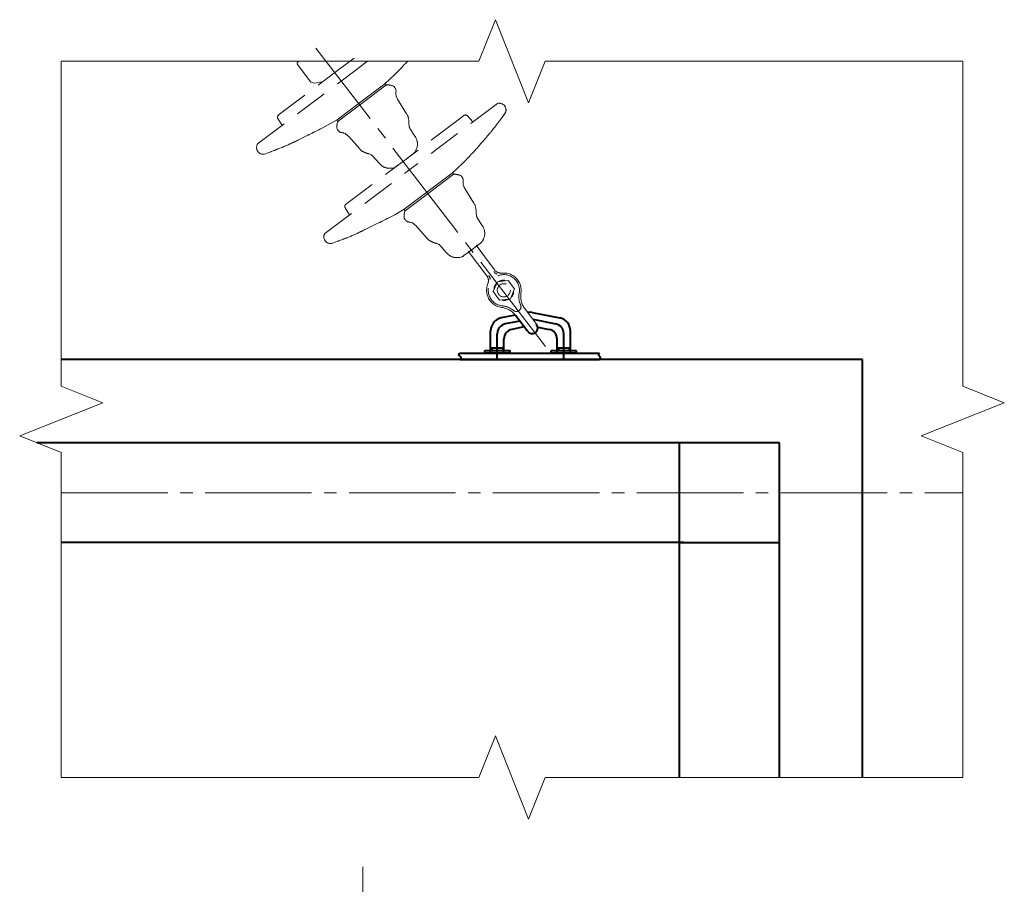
# Model space of a CAD drawing. Header units: millimetres. Extents: x 0 to 594, y 0 to 420.
# Tile 49 of 50: x 268 to 387, y 262 to 366. Entities that reach past the tile are written whole.
import ezdxf

# ---------------------------------------------------------------- set-up
doc = ezdxf.new("R2010")
doc.units = ezdxf.units.MM
for name, pattern in [('K5LT_AXLED', [17.302989, 12.802989, -1.5, 1.5, -1.5]), ('K5LT_BASIC', [0]), ('K5LT_DASHED', [6, 4, -2]), ('K5LT_THIN_INCLUDED_TO_HATCHING', [0])]:
    doc.linetypes.add(name, pattern=pattern)

# ---------------------------------------------------------------- blocks, each defined once
blk = doc.blocks.new('U335')
at = {"color": 7, "linetype": 'K5LT_THIN_INCLUDED_TO_HATCHING', "lineweight": 18}
for p, q in [((273.46, 360.58), (273.46, 321.52)), ((273.46, 321.52), (278.46, 319.52)), ((278.46, 319.52), (268.46, 315.52)), ((268.46, 315.52), (273.46, 313.52)), ((273.46, 313.52), (273.46, 274.46))]:
    blk.add_line(p, q, dxfattribs=at)
blk = doc.blocks.new('U336')
at = {"color": 7, "linetype": 'K5LT_THIN_INCLUDED_TO_HATCHING', "lineweight": 18}
for p, q in [((323.66, 274.46), (325.66, 279.46)), ((325.66, 279.46), (329.66, 269.46)), ((273.46, 274.46), (323.66, 274.46)), ((329.66, 269.46), (331.66, 274.46)), ((331.66, 274.46), (381.85, 274.46))]:
    blk.add_line(p, q, dxfattribs=at)
blk = doc.blocks.new('U337')
at = {"color": 7, "linetype": 'K5LT_THIN_INCLUDED_TO_HATCHING', "lineweight": 18}
for p, q in [((323.66, 360.58), (325.66, 365.58)), ((325.66, 365.58), (329.66, 355.58)), ((273.46, 360.58), (323.66, 360.58)), ((329.66, 355.58), (331.66, 360.58)), ((331.66, 360.58), (381.85, 360.58))]:
    blk.add_line(p, q, dxfattribs=at)
blk = doc.blocks.new('U338')
at = {"color": 7, "linetype": 'K5LT_THIN_INCLUDED_TO_HATCHING', "lineweight": 18}
for p, q in [((381.85, 360.58), (381.85, 321.52)), ((381.85, 321.52), (386.85, 319.52)), ((386.85, 319.52), (376.85, 315.52)), ((376.85, 315.52), (381.85, 313.52)), ((381.85, 313.52), (381.85, 274.46))]:
    blk.add_line(p, q, dxfattribs=at)
blk = doc.blocks.new('U340')
at = {"color": 7, "linetype": 'K5LT_DASHED', "lineweight": 18}
for p, q in [((308.69, 360.97), (306.68, 359.45)), ((310.29, 360.58), (307.44, 358.44)), ((314.39, 359.84), (314.58, 360.04)), ((314.58, 360.04), (314.7, 360.17)), ((314.7, 360.17), (314.81, 360.28)), ((314.81, 360.28), (314.92, 360.4)), ((314.92, 360.4), (315.08, 360.57)), ((315.08, 360.57), (315.09, 360.58)), ((299.56, 354.1), (306.68, 359.45)), ((312.37, 357.87), (313.57, 359)), ((313.57, 359), (314, 359.44)), ((314, 359.44), (314.03, 359.47)), ((314.03, 359.47), (314.08, 359.52)), ((314.08, 359.52), (314.19, 359.63)), ((314.19, 359.63), (314.39, 359.84)), ((297.07, 350.63), (307.44, 358.44)), ((312.36, 357.87), (309.5, 355.71)), ((312.5, 357.69), (309.63, 355.53)), ((312.51, 357.7), (312.5, 357.69)), ((312.52, 357.7), (312.51, 357.7)), ((312.51, 357.7), (312.51, 357.7)), ((312.53, 357.71), (312.52, 357.7)), ((312.57, 357.72), (312.53, 357.71)), ((312.6, 357.73), (312.57, 357.72)), ((312.62, 357.73), (312.6, 357.73)), ((312.63, 357.73), (312.62, 357.73)), ((312.62, 357.73), (312.62, 357.73)), ((312.7, 357.74), (312.63, 357.73)), ((312.77, 357.74), (312.7, 357.74)), ((312.81, 357.73), (312.77, 357.74)), ((312.84, 357.73), (312.81, 357.73)), ((312.86, 357.73), (312.84, 357.73)), ((312.88, 357.72), (312.86, 357.73)), ((312.89, 357.72), (312.88, 357.72)), ((312.9, 357.72), (312.89, 357.72)), ((312.91, 357.72), (312.9, 357.72)), ((312.92, 357.72), (312.91, 357.72)), ((312.94, 357.71), (312.92, 357.72)), ((312.97, 357.71), (312.94, 357.71)), ((312.99, 357.7), (312.97, 357.71)), ((313.02, 357.7), (312.99, 357.7)), ((313.07, 357.69), (313.02, 357.7)), ((313.15, 357.67), (313.07, 357.69)), ((313.2, 357.66), (313.15, 357.67)), ((313.22, 357.66), (313.2, 357.66)), ((313.23, 357.65), (313.22, 357.66)), ((313.24, 357.65), (313.23, 357.65)), ((313.25, 357.65), (313.24, 357.65)), ((313.34, 357.62), (313.25, 357.65)), ((313.41, 357.58), (313.34, 357.62)), ((313.44, 357.56), (313.41, 357.58)), ((313.46, 357.54), (313.44, 357.56)), ((313.47, 357.54), (313.46, 357.54)), ((313.47, 357.53), (313.47, 357.54)), ((313.51, 357.49), (313.47, 357.53)), ((313.54, 357.44), (313.51, 357.49)), ((313.56, 357.41), (313.54, 357.44)), ((313.58, 357.39), (313.56, 357.41)), ((313.58, 357.38), (313.58, 357.39)), ((313.59, 357.37), (313.58, 357.38)), ((313.59, 357.35), (313.59, 357.37)), ((313.6, 357.35), (313.59, 357.35)), ((313.6, 357.34), (313.6, 357.35)), ((313.61, 357.33), (313.6, 357.34)), ((313.62, 357.32), (313.61, 357.33)), ((313.61, 357.33), (313.61, 357.33)), ((313.61, 357.33), (313.61, 357.33)), ((313.62, 357.31), (313.62, 357.32)), ((313.62, 357.3), (313.62, 357.31)), ((313.63, 357.29), (313.62, 357.3)), ((313.64, 357.27), (313.63, 357.29)), ((313.66, 357.24), (313.64, 357.27)), ((313.67, 357.21), (313.66, 357.24)), ((313.67, 357.2), (313.67, 357.21)), ((313.68, 357.19), (313.67, 357.2)), ((313.7, 357.13), (313.68, 357.19)), ((313.68, 357.19), (313.68, 357.19)), ((313.68, 356.78), (313.69, 356.83)), ((313.68, 356.69), (313.68, 356.78)), ((313.68, 356.64), (313.68, 356.69)), ((313.68, 356.62), (313.68, 356.64)), ((313.68, 356.61), (313.68, 356.62)), ((313.68, 356.6), (313.68, 356.61)), ((313.71, 356.48), (313.68, 356.6)), ((313.69, 356.87), (313.7, 356.88)), ((313.69, 356.86), (313.69, 356.87)), ((313.69, 356.84), (313.69, 356.86)), ((313.69, 356.83), (313.69, 356.84)), ((313.69, 356.83), (313.69, 356.83)), ((313.71, 357.07), (313.7, 357.13)), ((313.7, 356.93), (313.71, 356.95)), ((313.7, 356.91), (313.7, 356.93)), ((313.7, 356.9), (313.7, 356.91)), ((313.7, 356.89), (313.7, 356.9)), ((313.7, 356.88), (313.7, 356.89)), ((313.7, 356.89), (313.7, 356.89)), ((313.71, 357.04), (313.71, 357.07)), ((313.71, 357.02), (313.71, 357.04)), ((313.71, 357.01), (313.71, 357.02)), ((313.71, 357.02), (313.71, 357.02)), ((313.71, 356.99), (313.71, 357.01)), ((313.71, 356.95), (313.71, 356.99)), ((313.73, 356.38), (313.71, 356.48)), ((313.75, 356.33), (313.73, 356.38)), ((306.62, 353.55), (309.5, 355.71)), ((306.76, 353.37), (309.63, 355.53)), ((313.76, 356.3), (313.75, 356.33)), ((313.77, 356.29), (313.76, 356.3)), ((313.8, 356.21), (313.77, 356.29)), ((313.77, 356.29), (313.77, 356.29)), ((313.83, 356.14), (313.8, 356.21)), ((313.86, 356.1), (313.83, 356.14)), ((313.9, 356.01), (313.86, 356.1)), ((314.99, 354.27), (313.9, 356.01)), ((315, 354.26), (314.99, 354.27)), ((315.01, 354.25), (315, 354.26)), ((315.03, 354.21), (315.01, 354.25)), ((315.07, 354.14), (315.03, 354.21)), ((315.11, 354.06), (315.07, 354.14)), ((315.13, 354.01), (315.11, 354.06)), ((315.14, 353.99), (315.13, 354.01)), ((299.5, 353.69), (300.02, 352.85)), ((305.47, 352.88), (304.67, 352.46)), ((306.62, 353.55), (305.47, 352.88)), ((306.6, 352.74), (306.61, 352.83)), ((306.61, 352.9), (306.62, 352.92)), ((306.61, 352.87), (306.61, 352.9)), ((306.61, 352.83), (306.61, 352.87)), ((306.62, 353.01), (306.63, 353.02)), ((306.62, 353), (306.62, 353.01)), ((306.62, 352.98), (306.62, 353)), ((306.62, 352.95), (306.62, 352.98)), ((306.62, 352.98), (306.62, 352.98)), ((306.62, 352.92), (306.62, 352.95)), ((306.63, 353.08), (306.64, 353.13)), ((306.63, 353.05), (306.63, 353.08)), ((306.63, 353.03), (306.63, 353.05)), ((306.63, 353.02), (306.63, 353.03)), ((306.64, 353.13), (306.66, 353.2)), ((306.66, 353.2), (306.68, 353.26)), ((306.68, 353.26), (306.69, 353.26)), ((306.69, 353.27), (306.7, 353.29)), ((306.69, 353.26), (306.69, 353.27)), ((306.7, 353.29), (306.72, 353.31)), ((306.72, 353.31), (306.74, 353.34)), ((306.74, 353.34), (306.75, 353.36)), ((306.75, 353.36), (306.76, 353.37)), ((306.75, 353.36), (306.75, 353.36)), ((306.76, 353.37), (306.76, 353.37)), ((315.15, 353.98), (315.14, 353.99)), ((315.15, 353.97), (315.15, 353.98)), ((315.16, 353.92), (315.15, 353.97)), ((315.18, 353.86), (315.16, 353.92)), ((315.19, 353.82), (315.18, 353.86)), ((315.19, 353.79), (315.19, 353.82)), ((315.19, 353.77), (315.19, 353.79)), ((315.2, 353.72), (315.19, 353.77)), ((315.22, 353.64), (315.2, 353.72)), ((315.22, 353.61), (315.22, 353.64)), ((315.24, 353.54), (315.22, 353.61)), ((315.25, 353.44), (315.24, 353.54)), ((315.26, 353.39), (315.25, 353.44)), ((315.26, 353.36), (315.26, 353.39)), ((315.26, 353.35), (315.26, 353.36)), ((315.26, 353.34), (315.26, 353.35)), ((315.26, 353.33), (315.26, 353.34)), ((315.26, 353.27), (315.26, 353.33)), ((315.26, 353.23), (315.26, 353.27)), ((315.26, 353.21), (315.26, 353.23)), ((315.26, 353.18), (315.26, 353.21)), ((315.26, 353.15), (315.26, 353.18)), ((315.26, 353.12), (315.26, 353.15)), ((315.26, 353.1), (315.26, 353.12)), ((315.26, 353.08), (315.26, 353.1)), ((315.26, 353.04), (315.26, 353.08)), ((315.26, 353.08), (315.26, 353.08)), ((315.28, 352.85), (315.26, 353.04)), ((315.29, 352.76), (315.28, 352.85)), ((303.02, 351.64), (302.8, 351.53)), ((303.13, 351.69), (303.02, 351.64)), ((303.19, 351.72), (303.13, 351.69)), ((303.21, 351.73), (303.19, 351.72)), ((303.28, 351.77), (303.21, 351.73)), ((303.45, 351.85), (303.28, 351.77)), ((303.56, 351.9), (303.45, 351.85)), ((303.63, 351.94), (303.56, 351.9)), ((303.68, 351.97), (303.63, 351.94)), ((303.71, 351.98), (303.68, 351.97)), ((303.74, 352), (303.71, 351.98)), ((303.77, 352.01), (303.74, 352)), ((303.83, 352.04), (303.77, 352.01)), ((303.95, 352.1), (303.83, 352.04)), ((304.18, 352.22), (303.95, 352.1)), ((304.44, 352.35), (304.18, 352.22)), ((304.57, 352.41), (304.44, 352.35)), ((304.63, 352.45), (304.57, 352.41)), ((304.67, 352.46), (304.63, 352.45)), ((306.6, 352.69), (306.6, 352.74)), ((306.6, 352.67), (306.6, 352.69)), ((306.6, 352.66), (306.6, 352.67)), ((306.6, 352.65), (306.6, 352.66)), ((306.6, 352.63), (306.6, 352.65)), ((306.6, 352.55), (306.6, 352.63)), ((306.62, 352.47), (306.6, 352.55)), ((306.63, 352.43), (306.62, 352.47)), ((306.64, 352.41), (306.63, 352.43)), ((306.64, 352.4), (306.64, 352.41)), ((306.68, 352.34), (306.64, 352.4)), ((306.64, 352.4), (306.64, 352.4)), ((306.71, 352.3), (306.68, 352.34)), ((306.74, 352.27), (306.71, 352.3)), ((306.75, 352.26), (306.74, 352.27)), ((306.76, 352.24), (306.75, 352.26)), ((306.77, 352.24), (306.76, 352.24)), ((306.78, 352.23), (306.77, 352.24)), ((306.79, 352.22), (306.78, 352.23)), ((306.79, 352.21), (306.79, 352.22)), ((306.8, 352.21), (306.79, 352.21)), ((306.8, 352.2), (306.8, 352.21)), ((306.81, 352.2), (306.8, 352.2)), ((306.8, 352.2), (306.8, 352.2)), ((306.82, 352.19), (306.81, 352.2)), ((306.82, 352.18), (306.82, 352.19)), ((306.83, 352.18), (306.82, 352.18)), ((306.85, 352.16), (306.83, 352.18)), ((306.88, 352.13), (306.85, 352.16)), ((306.9, 352.12), (306.88, 352.13)), ((306.91, 352.11), (306.9, 352.12)), ((306.91, 352.1), (306.91, 352.11)), ((306.92, 352.1), (306.91, 352.1)), ((306.97, 352.06), (306.92, 352.1)), ((307.02, 352.04), (306.97, 352.06)), ((307.05, 352.03), (307.02, 352.04)), ((307.07, 352.02), (307.05, 352.03)), ((307.08, 352.02), (307.07, 352.02)), ((307.07, 352.02), (307.07, 352.02)), ((307.1, 352.02), (307.08, 352.02)), ((307.14, 352.01), (307.1, 352.02)), ((307.16, 352), (307.14, 352.01)), ((307.18, 352), (307.16, 352)), ((307.19, 352), (307.18, 352)), ((307.2, 352), (307.19, 352)), ((307.21, 352), (307.2, 352)), ((307.2, 352), (307.2, 352)), ((307.22, 352), (307.21, 352)), ((307.23, 352), (307.22, 352)), ((307.25, 351.99), (307.23, 352)), ((307.26, 351.99), (307.25, 351.99)), ((307.31, 351.98), (307.26, 351.99)), ((307.26, 351.99), (307.26, 351.99)), ((307.4, 351.96), (307.31, 351.98)), ((307.44, 351.95), (307.4, 351.96)), ((307.46, 351.94), (307.44, 351.95)), ((307.47, 351.94), (307.46, 351.94)), ((307.48, 351.93), (307.47, 351.94)), ((307.6, 351.88), (307.48, 351.93)), ((307.68, 351.82), (307.6, 351.88)), ((307.72, 351.79), (307.68, 351.82)), ((307.74, 351.78), (307.72, 351.79)), ((307.75, 351.77), (307.74, 351.78)), ((307.76, 351.76), (307.75, 351.77)), ((307.82, 351.71), (307.76, 351.76)), ((307.88, 351.66), (307.82, 351.71)), ((307.92, 351.63), (307.88, 351.66)), ((307.99, 351.56), (307.92, 351.63)), ((315.3, 352.71), (315.29, 352.76)), ((315.31, 352.69), (315.3, 352.71)), ((315.31, 352.68), (315.31, 352.69)), ((315.32, 352.67), (315.31, 352.68)), ((315.33, 352.63), (315.32, 352.67)), ((315.35, 352.59), (315.33, 352.63)), ((315.36, 352.56), (315.35, 352.59)), ((315.36, 352.54), (315.36, 352.56)), ((315.38, 352.51), (315.36, 352.54)), ((315.99, 351.57), (315.38, 352.51)), ((300.59, 350.46), (300.5, 350.42)), ((300.74, 350.53), (300.59, 350.46)), ((300.87, 350.59), (300.74, 350.53)), ((300.93, 350.62), (300.87, 350.59)), ((300.97, 350.64), (300.93, 350.62)), ((300.98, 350.64), (300.97, 350.64)), ((301.09, 350.69), (300.98, 350.64)), ((301.23, 350.76), (301.09, 350.69)), ((301.33, 350.81), (301.23, 350.76)), ((301.39, 350.84), (301.33, 350.81)), ((301.44, 350.86), (301.39, 350.84)), ((301.47, 350.87), (301.44, 350.86)), ((301.5, 350.89), (301.47, 350.87)), ((301.54, 350.91), (301.5, 350.89)), ((301.61, 350.94), (301.54, 350.91)), ((301.75, 351.01), (301.61, 350.94)), ((301.85, 351.06), (301.75, 351.01)), ((301.89, 351.08), (301.85, 351.06)), ((301.92, 351.09), (301.89, 351.08)), ((302.4, 351.33), (301.92, 351.09)), ((302.8, 351.53), (302.4, 351.33)), ((309.36, 350.03), (307.99, 351.56)), ((316.02, 351.52), (315.99, 351.57)), ((316.04, 351.49), (316.02, 351.52)), ((316.05, 351.47), (316.04, 351.49)), ((316.05, 351.46), (316.05, 351.47)), ((316.06, 351.45), (316.05, 351.46)), ((316.08, 351.41), (316.06, 351.45)), ((316.14, 351.31), (316.08, 351.41)), ((316.19, 351.2), (316.14, 351.31)), ((316.21, 351.15), (316.19, 351.2)), ((316.22, 351.12), (316.21, 351.15)), ((316.22, 351.11), (316.22, 351.12)), ((316.22, 351.1), (316.22, 351.11)), ((316.23, 351.08), (316.22, 351.1)), ((316.26, 350.96), (316.23, 351.08)), ((316.27, 350.88), (316.26, 350.96)), ((316.28, 350.83), (316.27, 350.88)), ((316.28, 350.81), (316.28, 350.83)), ((316.28, 350.8), (316.28, 350.81)), ((316.28, 350.79), (316.28, 350.8)), ((316.29, 350.76), (316.28, 350.79)), ((316.29, 350.68), (316.29, 350.76)), ((316.3, 350.6), (316.29, 350.68)), ((316.29, 350.44), (316.3, 350.52)), ((316.3, 350.55), (316.3, 350.6)), ((316.3, 350.53), (316.3, 350.55)), ((316.3, 350.52), (316.3, 350.53)), ((316.3, 350.52), (316.3, 350.52)), ((298.03, 349.46), (297.86, 349.4)), ((298.4, 349.6), (298.03, 349.46)), ((298.57, 349.66), (298.4, 349.6)), ((298.66, 349.69), (298.57, 349.66)), ((298.7, 349.71), (298.66, 349.69)), ((298.73, 349.72), (298.7, 349.71)), ((298.75, 349.73), (298.73, 349.72)), ((298.83, 349.77), (298.75, 349.73)), ((299.08, 349.86), (298.83, 349.77)), ((299.21, 349.91), (299.08, 349.86)), ((299.29, 349.94), (299.21, 349.91)), ((299.34, 349.96), (299.29, 349.94)), ((299.37, 349.97), (299.34, 349.96)), ((299.39, 349.98), (299.37, 349.97)), ((299.41, 349.99), (299.39, 349.98)), ((299.42, 349.99), (299.41, 349.99)), ((299.41, 349.99), (299.41, 349.99)), ((299.45, 350.01), (299.42, 349.99)), ((299.54, 350.04), (299.45, 350.01)), ((299.63, 350.07), (299.54, 350.04)), ((299.76, 350.12), (299.63, 350.07)), ((300.01, 350.22), (299.76, 350.12)), ((300.14, 350.27), (300.01, 350.22)), ((300.2, 350.3), (300.14, 350.27)), ((300.23, 350.31), (300.2, 350.3)), ((300.25, 350.32), (300.23, 350.31)), ((300.27, 350.33), (300.25, 350.32)), ((300.36, 350.37), (300.27, 350.33)), ((300.43, 350.39), (300.36, 350.37)), ((300.5, 350.42), (300.43, 350.39)), ((309.36, 350.02), (309.36, 350.03)), ((309.38, 350.01), (309.36, 350.02)), ((309.41, 349.98), (309.38, 350.01)), ((309.46, 349.92), (309.41, 349.98)), ((309.53, 349.85), (309.46, 349.92)), ((309.57, 349.82), (309.53, 349.85)), ((309.59, 349.81), (309.57, 349.82)), ((309.6, 349.8), (309.59, 349.81)), ((309.65, 349.77), (309.6, 349.8)), ((309.6, 349.8), (309.6, 349.8)), ((309.7, 349.74), (309.65, 349.77)), ((309.74, 349.72), (309.7, 349.74)), ((309.76, 349.71), (309.74, 349.72)), ((309.78, 349.7), (309.76, 349.71)), ((309.83, 349.67), (309.78, 349.7)), ((309.9, 349.64), (309.83, 349.67)), ((309.93, 349.62), (309.9, 349.64)), ((309.99, 349.6), (309.93, 349.62)), ((310.09, 349.55), (309.99, 349.6)), ((310.13, 349.53), (310.09, 349.55)), ((310.16, 349.52), (310.13, 349.53)), ((310.17, 349.52), (310.16, 349.52)), ((310.18, 349.52), (310.17, 349.52)), ((310.19, 349.51), (310.18, 349.52)), ((310.24, 349.49), (310.19, 349.51)), ((310.28, 349.48), (310.24, 349.49)), ((310.3, 349.48), (310.28, 349.48)), ((310.33, 349.47), (310.3, 349.48)), ((310.36, 349.46), (310.33, 349.47)), ((310.39, 349.45), (310.36, 349.46)), ((310.41, 349.45), (310.39, 349.45)), ((310.43, 349.44), (310.41, 349.45)), ((310.47, 349.43), (310.43, 349.44)), ((310.43, 349.44), (310.43, 349.44)), ((310.65, 349.36), (310.47, 349.43)), ((310.73, 349.32), (310.65, 349.36)), ((310.77, 349.3), (310.73, 349.32)), ((310.79, 349.29), (310.77, 349.3)), ((310.8, 349.28), (310.79, 349.29)), ((310.84, 349.25), (310.8, 349.28)), ((310.8, 349.28), (310.8, 349.28)), ((315.76, 349.45), (314.29, 348.34)), ((315.76, 349.45), (315.78, 349.47)), ((315.78, 349.47), (315.79, 349.48)), ((315.79, 349.48), (315.81, 349.49)), ((315.81, 349.49), (315.84, 349.52)), ((315.84, 349.52), (315.89, 349.56)), ((315.89, 349.56), (315.93, 349.6)), ((315.93, 349.6), (315.94, 349.61)), ((315.93, 349.6), (315.93, 349.6)), ((315.94, 349.61), (315.95, 349.63)), ((315.95, 349.63), (315.98, 349.66)), ((315.98, 349.66), (316.03, 349.73)), ((316.03, 349.73), (316.11, 349.87)), ((316.11, 349.87), (316.12, 349.89)), ((316.11, 349.87), (316.11, 349.87)), ((316.12, 349.89), (316.13, 349.92)), ((316.13, 349.92), (316.15, 349.97)), ((316.15, 349.97), (316.19, 350.08)), ((316.19, 350.08), (316.25, 350.26)), ((316.25, 350.28), (316.26, 350.3)), ((316.25, 350.26), (316.25, 350.28)), ((316.25, 350.26), (316.25, 350.26)), ((316.26, 350.3), (316.27, 350.36)), ((316.27, 350.36), (316.29, 350.44)), ((310.88, 349.22), (310.84, 349.25)), ((310.9, 349.21), (310.88, 349.22)), ((310.91, 349.19), (310.9, 349.21)), ((310.94, 349.17), (310.91, 349.19)), ((311.68, 348.33), (310.94, 349.17)), ((311.72, 348.29), (311.68, 348.33)), ((311.75, 348.25), (311.72, 348.29)), ((311.76, 348.24), (311.75, 348.25)), ((311.77, 348.23), (311.76, 348.24)), ((311.8, 348.19), (311.77, 348.23)), ((311.77, 348.23), (311.77, 348.23)), ((311.89, 348.11), (311.8, 348.19)), ((311.98, 348.03), (311.89, 348.11)), ((313.78, 347.96), (314.29, 348.34)), ((312.02, 348), (311.98, 348.03)), ((312.05, 347.98), (312.02, 348)), ((312.06, 347.98), (312.05, 347.98)), ((312.06, 347.97), (312.06, 347.98)), ((312.09, 347.96), (312.06, 347.97)), ((312.19, 347.9), (312.09, 347.96)), ((312.26, 347.86), (312.19, 347.9)), ((312.31, 347.84), (312.26, 347.86)), ((312.33, 347.83), (312.31, 347.84)), ((312.34, 347.83), (312.33, 347.83)), ((312.38, 347.81), (312.34, 347.83)), ((312.34, 347.83), (312.34, 347.83)), ((312.44, 347.79), (312.38, 347.81)), ((312.53, 347.76), (312.44, 347.79)), ((312.57, 347.75), (312.53, 347.76)), ((312.59, 347.74), (312.57, 347.75)), ((312.6, 347.74), (312.59, 347.74)), ((312.61, 347.74), (312.6, 347.74)), ((312.68, 347.72), (312.61, 347.74)), ((312.76, 347.72), (312.68, 347.72)), ((312.82, 347.71), (312.76, 347.72)), ((312.85, 347.71), (312.82, 347.71)), ((312.86, 347.71), (312.85, 347.71)), ((312.87, 347.71), (312.86, 347.71)), ((313.05, 347.72), (312.87, 347.71)), ((313.17, 347.73), (313.05, 347.72)), ((313.23, 347.73), (313.17, 347.73)), ((313.26, 347.74), (313.23, 347.73)), ((313.27, 347.74), (313.26, 347.74)), ((313.28, 347.74), (313.27, 347.74)), ((313.43, 347.78), (313.28, 347.74)), ((313.51, 347.8), (313.43, 347.78)), ((313.55, 347.82), (313.51, 347.8)), ((313.57, 347.83), (313.55, 347.82)), ((313.58, 347.84), (313.57, 347.83)), ((313.59, 347.84), (313.58, 347.84)), ((313.64, 347.87), (313.59, 347.84)), ((313.69, 347.9), (313.64, 347.87)), ((313.72, 347.92), (313.69, 347.9)), ((313.74, 347.93), (313.72, 347.92)), ((313.76, 347.94), (313.74, 347.93)), ((313.78, 347.96), (313.76, 347.94))]:
    blk.add_line(p, q, dxfattribs=at)
for centre, radius, start, end in [((312.38, 357.73), 0.138, 344.1939, 93.1136), ((299.77, 353.85), 0.318, 129.9456, 211.0054), ((306.75, 353.5), 0.138, 160.8227, 269.7423), ((297.75, 350.2), 0.807, 148.2579, 277.7781)]:
    blk.add_arc(centre, radius, start, end, dxfattribs=at)
blk = doc.blocks.new('U341')
at = {"color": 7, "linetype": 'K5LT_DASHED', "lineweight": 18}
for p, q in [((325.91, 355.5), (315.53, 347.69)), ((321.88, 354.06), (321.15, 353.5)), ((322.29, 354.01), (322.95, 353.28)), ((326.54, 353.92), (326.72, 354.18)), ((326.72, 354.18), (326.86, 354.4)), ((321.15, 353.5), (314.77, 348.7)), ((325.65, 352.75), (325.7, 352.81)), ((325.7, 352.81), (325.77, 352.91)), ((325.77, 352.91), (325.88, 353.05)), ((325.88, 353.05), (325.92, 353.1)), ((325.92, 353.1), (325.93, 353.11)), ((325.93, 353.11), (325.95, 353.14)), ((325.95, 353.14), (325.98, 353.19)), ((325.98, 353.19), (326.05, 353.27)), ((326.05, 353.27), (326.15, 353.41)), ((326.15, 353.41), (326.34, 353.66)), ((326.34, 353.66), (326.36, 353.68)), ((326.36, 353.68), (326.37, 353.7)), ((326.37, 353.7), (326.39, 353.72)), ((326.39, 353.72), (326.41, 353.75)), ((326.41, 353.75), (326.46, 353.81)), ((326.46, 353.81), (326.54, 353.92)), ((324.73, 351.6), (324.84, 351.74)), ((324.84, 351.74), (324.85, 351.75)), ((324.85, 351.75), (324.87, 351.78)), ((324.87, 351.78), (324.92, 351.84)), ((324.92, 351.84), (324.97, 351.9)), ((324.97, 351.9), (325.01, 351.95)), ((325.01, 351.95), (325.05, 351.99)), ((325.05, 351.99), (325.09, 352.04)), ((325.09, 352.04), (325.15, 352.11)), ((325.15, 352.11), (325.23, 352.22)), ((325.23, 352.22), (325.35, 352.37)), ((325.35, 352.37), (325.38, 352.4)), ((325.38, 352.4), (325.39, 352.41)), ((325.39, 352.41), (325.41, 352.44)), ((325.41, 352.44), (325.45, 352.49)), ((325.45, 352.49), (325.52, 352.58)), ((325.52, 352.58), (325.56, 352.63)), ((325.56, 352.63), (325.59, 352.67)), ((325.59, 352.67), (325.62, 352.7)), ((325.62, 352.7), (325.65, 352.75)), ((323.58, 350.27), (323.92, 350.67)), ((323.92, 350.67), (324.22, 351)), ((324.22, 351), (324.23, 351.02)), ((324.23, 351.02), (324.26, 351.06)), ((324.26, 351.06), (324.33, 351.13)), ((324.33, 351.13), (324.46, 351.29)), ((324.46, 351.29), (324.73, 351.6)), ((322.49, 349.1), (322.68, 349.3)), ((322.68, 349.3), (322.8, 349.43)), ((322.8, 349.43), (322.9, 349.54)), ((322.9, 349.54), (323.02, 349.66)), ((323.02, 349.66), (323.18, 349.84)), ((323.18, 349.84), (323.26, 349.92)), ((323.26, 349.92), (323.28, 349.94)), ((323.28, 349.94), (323.32, 349.99)), ((323.32, 349.99), (323.41, 350.08)), ((323.41, 350.08), (323.58, 350.27)), ((307.65, 343.35), (314.77, 348.7)), ((320.46, 347.13), (321.66, 348.26)), ((321.66, 348.26), (322.09, 348.7)), ((322.09, 348.7), (322.12, 348.72)), ((322.12, 348.72), (322.18, 348.78)), ((322.18, 348.78), (322.28, 348.89)), ((322.28, 348.89), (322.49, 349.1)), ((305.16, 339.88), (315.53, 347.69)), ((320.45, 347.12), (317.59, 344.96)), ((320.59, 346.95), (317.72, 344.78)), ((320.6, 346.95), (320.59, 346.95)), ((320.59, 346.95), (320.59, 346.95)), ((320.61, 346.95), (320.6, 346.95)), ((320.62, 346.96), (320.61, 346.95)), ((320.66, 346.97), (320.62, 346.96)), ((320.69, 346.98), (320.66, 346.97)), ((320.71, 346.99), (320.69, 346.98)), ((320.72, 346.99), (320.71, 346.99)), ((320.71, 346.99), (320.71, 346.99)), ((320.79, 347), (320.72, 346.99)), ((320.85, 346.99), (320.79, 347)), ((320.9, 346.99), (320.85, 346.99)), ((320.93, 346.98), (320.9, 346.99)), ((320.95, 346.98), (320.93, 346.98)), ((320.97, 346.98), (320.95, 346.98)), ((320.98, 346.97), (320.97, 346.98)), ((320.99, 346.97), (320.98, 346.97)), ((321, 346.97), (320.99, 346.97)), ((321.01, 346.97), (321, 346.97)), ((321.03, 346.96), (321.01, 346.97)), ((321.06, 346.96), (321.03, 346.96)), ((321.08, 346.96), (321.06, 346.96)), ((321.11, 346.95), (321.08, 346.96)), ((321.16, 346.94), (321.11, 346.95)), ((321.24, 346.93), (321.16, 346.94)), ((321.29, 346.91), (321.24, 346.93)), ((321.31, 346.91), (321.29, 346.91)), ((321.32, 346.9), (321.31, 346.91)), ((321.33, 346.9), (321.32, 346.9)), ((321.34, 346.9), (321.33, 346.9)), ((321.43, 346.87), (321.34, 346.9)), ((321.5, 346.83), (321.43, 346.87)), ((321.53, 346.81), (321.5, 346.83)), ((321.55, 346.8), (321.53, 346.81)), ((321.56, 346.79), (321.55, 346.8)), ((321.6, 346.74), (321.56, 346.79)), ((321.56, 346.79), (321.56, 346.79)), ((321.63, 346.7), (321.6, 346.74)), ((321.65, 346.66), (321.63, 346.7)), ((321.66, 346.64), (321.65, 346.66)), ((321.67, 346.63), (321.66, 346.64)), ((321.68, 346.62), (321.67, 346.63)), ((321.68, 346.61), (321.68, 346.62)), ((321.69, 346.6), (321.68, 346.61)), ((321.69, 346.59), (321.69, 346.6)), ((321.7, 346.58), (321.69, 346.59)), ((321.7, 346.57), (321.7, 346.58)), ((321.7, 346.58), (321.7, 346.58)), ((321.7, 346.58), (321.7, 346.58)), ((321.71, 346.56), (321.7, 346.57)), ((321.72, 346.55), (321.71, 346.56)), ((321.71, 346.56), (321.71, 346.56)), ((321.73, 346.53), (321.72, 346.55)), ((321.75, 346.49), (321.73, 346.53)), ((321.76, 346.47), (321.75, 346.49)), ((321.76, 346.45), (321.76, 346.47)), ((321.77, 346.45), (321.76, 346.45)), ((321.77, 346.44), (321.77, 346.45)), ((321.79, 346.38), (321.77, 346.44)), ((321.77, 346.03), (321.78, 346.08)), ((321.77, 345.94), (321.77, 346.03)), ((321.77, 345.89), (321.77, 345.94)), ((321.77, 345.87), (321.77, 345.89)), ((321.77, 345.86), (321.77, 345.87)), ((321.79, 345.73), (321.77, 345.86)), ((321.77, 345.86), (321.77, 345.86)), ((321.78, 346.13), (321.79, 346.14)), ((321.78, 346.11), (321.78, 346.13)), ((321.78, 346.13), (321.78, 346.13)), ((321.78, 346.1), (321.78, 346.11)), ((321.78, 346.09), (321.78, 346.1)), ((321.78, 346.08), (321.78, 346.09)), ((321.8, 346.32), (321.79, 346.38)), ((321.79, 346.18), (321.8, 346.21)), ((321.79, 346.16), (321.79, 346.18)), ((321.79, 346.15), (321.79, 346.16)), ((321.79, 346.14), (321.79, 346.15)), ((321.79, 346.15), (321.79, 346.15)), ((321.82, 345.63), (321.79, 345.73)), ((321.8, 346.29), (321.8, 346.32)), ((321.8, 346.28), (321.8, 346.29)), ((321.8, 346.27), (321.8, 346.28)), ((321.8, 346.25), (321.8, 346.27)), ((321.8, 346.27), (321.8, 346.27)), ((321.8, 346.21), (321.8, 346.25)), ((314.71, 342.8), (317.59, 344.96)), ((314.85, 342.62), (317.72, 344.78)), ((321.84, 345.58), (321.82, 345.63)), ((321.85, 345.56), (321.84, 345.58)), ((321.85, 345.55), (321.85, 345.56)), ((321.86, 345.54), (321.85, 345.55)), ((321.89, 345.47), (321.86, 345.54)), ((321.92, 345.4), (321.89, 345.47)), ((321.94, 345.35), (321.92, 345.4)), ((321.99, 345.26), (321.94, 345.35)), ((323.08, 343.53), (321.99, 345.26)), ((323.09, 343.52), (323.08, 343.53)), ((323.1, 343.5), (323.09, 343.52)), ((323.12, 343.46), (323.1, 343.5)), ((323.16, 343.39), (323.12, 343.46)), ((323.2, 343.31), (323.16, 343.39)), ((307.59, 342.94), (308.11, 342.1)), ((314.71, 342.8), (313.55, 342.13)), ((314.7, 342.18), (314.71, 342.2)), ((314.7, 342.15), (314.7, 342.18)), ((314.71, 342.27), (314.72, 342.29)), ((314.71, 342.26), (314.71, 342.27)), ((314.71, 342.25), (314.71, 342.26)), ((314.71, 342.24), (314.71, 342.25)), ((314.71, 342.23), (314.71, 342.24)), ((314.71, 342.2), (314.71, 342.23)), ((314.72, 342.34), (314.73, 342.38)), ((314.72, 342.31), (314.72, 342.34)), ((314.72, 342.29), (314.72, 342.31)), ((314.73, 342.38), (314.75, 342.45)), ((314.75, 342.45), (314.77, 342.51)), ((314.77, 342.51), (314.77, 342.52)), ((314.77, 342.52), (314.78, 342.52)), ((314.78, 342.52), (314.79, 342.54)), ((314.79, 342.54), (314.81, 342.57)), ((314.81, 342.57), (314.83, 342.6)), ((314.83, 342.6), (314.84, 342.61)), ((314.84, 342.61), (314.84, 342.62)), ((314.84, 342.62), (314.84, 342.62)), ((314.84, 342.62), (314.85, 342.62)), ((323.22, 343.26), (323.2, 343.31)), ((323.23, 343.24), (323.22, 343.26)), ((323.23, 343.23), (323.23, 343.24)), ((323.24, 343.23), (323.23, 343.23)), ((323.25, 343.17), (323.24, 343.23)), ((323.27, 343.11), (323.25, 343.17)), ((323.28, 343.07), (323.27, 343.11)), ((323.28, 343.05), (323.28, 343.07)), ((323.28, 343.03), (323.28, 343.05)), ((323.29, 342.97), (323.28, 343.03)), ((323.31, 342.89), (323.29, 342.97)), ((323.31, 342.86), (323.31, 342.89)), ((323.32, 342.8), (323.31, 342.86)), ((323.34, 342.69), (323.32, 342.8)), ((323.35, 342.64), (323.34, 342.69)), ((323.35, 342.61), (323.35, 342.64)), ((323.35, 342.6), (323.35, 342.61)), ((323.35, 342.59), (323.35, 342.6)), ((323.35, 342.58), (323.35, 342.59)), ((323.35, 342.52), (323.35, 342.58)), ((323.35, 342.49), (323.35, 342.52)), ((323.35, 342.46), (323.35, 342.49)), ((323.35, 342.43), (323.35, 342.46)), ((323.35, 342.4), (323.35, 342.43)), ((323.35, 342.38), (323.35, 342.4)), ((323.35, 342.35), (323.35, 342.38)), ((323.35, 342.34), (323.35, 342.35)), ((323.35, 342.33), (323.35, 342.34)), ((323.35, 342.29), (323.35, 342.33)), ((323.37, 342.1), (323.35, 342.29)), ((311.28, 340.97), (311.22, 340.95)), ((311.3, 340.99), (311.28, 340.97)), ((311.37, 341.02), (311.3, 340.99)), ((311.53, 341.1), (311.37, 341.02)), ((311.64, 341.16), (311.53, 341.1)), ((311.72, 341.19), (311.64, 341.16)), ((311.77, 341.22), (311.72, 341.19)), ((311.8, 341.24), (311.77, 341.22)), ((311.83, 341.25), (311.8, 341.24)), ((311.86, 341.26), (311.83, 341.25)), ((311.92, 341.29), (311.86, 341.26)), ((312.03, 341.35), (311.92, 341.29)), ((312.27, 341.47), (312.03, 341.35)), ((312.53, 341.6), (312.27, 341.47)), ((312.66, 341.67), (312.53, 341.6)), ((312.72, 341.7), (312.66, 341.67)), ((312.76, 341.72), (312.72, 341.7)), ((313.55, 342.13), (312.76, 341.72)), ((314.69, 342.08), (314.7, 342.12)), ((314.69, 341.99), (314.69, 342.08)), ((314.69, 341.94), (314.69, 341.99)), ((314.69, 341.92), (314.69, 341.94)), ((314.69, 341.91), (314.69, 341.92)), ((314.69, 341.9), (314.69, 341.91)), ((314.69, 341.89), (314.69, 341.9)), ((314.69, 341.8), (314.69, 341.89)), ((314.71, 341.72), (314.69, 341.8)), ((314.7, 342.12), (314.7, 342.15)), ((314.72, 341.68), (314.71, 341.72)), ((314.73, 341.66), (314.72, 341.68)), ((314.73, 341.65), (314.73, 341.66)), ((314.77, 341.59), (314.73, 341.65)), ((314.73, 341.65), (314.73, 341.65)), ((314.8, 341.55), (314.77, 341.59)), ((314.82, 341.53), (314.8, 341.55)), ((314.84, 341.51), (314.82, 341.53)), ((314.85, 341.5), (314.84, 341.51)), ((314.86, 341.49), (314.85, 341.5)), ((314.87, 341.48), (314.86, 341.49)), ((314.88, 341.47), (314.87, 341.48)), ((314.89, 341.46), (314.88, 341.47)), ((314.88, 341.47), (314.88, 341.47)), ((314.9, 341.45), (314.89, 341.46)), ((314.89, 341.46), (314.89, 341.46)), ((314.89, 341.46), (314.89, 341.46)), ((314.91, 341.44), (314.9, 341.45)), ((314.92, 341.43), (314.91, 341.44)), ((314.91, 341.44), (314.91, 341.44)), ((314.94, 341.41), (314.92, 341.43)), ((314.97, 341.39), (314.94, 341.41)), ((314.99, 341.37), (314.97, 341.39)), ((315, 341.36), (314.99, 341.37)), ((315, 341.35), (315, 341.36)), ((315, 341.36), (315, 341.36)), ((315.06, 341.32), (315, 341.35)), ((315.11, 341.29), (315.06, 341.32)), ((315.14, 341.28), (315.11, 341.29)), ((315.16, 341.28), (315.14, 341.28)), ((315.16, 341.27), (315.16, 341.28)), ((315.17, 341.27), (315.16, 341.27)), ((315.19, 341.27), (315.17, 341.27)), ((315.22, 341.26), (315.19, 341.27)), ((315.25, 341.26), (315.22, 341.26)), ((315.27, 341.26), (315.25, 341.26)), ((315.28, 341.25), (315.27, 341.26)), ((315.29, 341.25), (315.28, 341.25)), ((315.3, 341.25), (315.29, 341.25)), ((315.29, 341.25), (315.29, 341.25)), ((315.31, 341.25), (315.3, 341.25)), ((315.32, 341.25), (315.31, 341.25)), ((315.34, 341.25), (315.32, 341.25)), ((315.35, 341.24), (315.34, 341.25)), ((315.34, 341.25), (315.34, 341.25)), ((315.4, 341.24), (315.35, 341.24)), ((315.49, 341.21), (315.4, 341.24)), ((315.53, 341.2), (315.49, 341.21)), ((315.55, 341.19), (315.53, 341.2)), ((315.56, 341.19), (315.55, 341.19)), ((315.57, 341.19), (315.56, 341.19)), ((315.68, 341.13), (315.57, 341.19)), ((315.77, 341.07), (315.68, 341.13)), ((315.81, 341.04), (315.77, 341.07)), ((315.83, 341.03), (315.81, 341.04)), ((315.84, 341.02), (315.83, 341.03)), ((315.85, 341.02), (315.84, 341.02)), ((315.91, 340.97), (315.85, 341.02)), ((323.38, 342.01), (323.37, 342.1)), ((323.39, 341.96), (323.38, 342.01)), ((323.4, 341.94), (323.39, 341.96)), ((323.4, 341.93), (323.4, 341.94)), ((323.41, 341.92), (323.4, 341.93)), ((323.42, 341.88), (323.41, 341.92)), ((323.44, 341.84), (323.42, 341.88)), ((323.45, 341.81), (323.44, 341.84)), ((323.45, 341.8), (323.45, 341.81)), ((323.47, 341.76), (323.45, 341.8)), ((324.08, 340.83), (323.47, 341.76)), ((308.96, 339.84), (308.83, 339.78)), ((309.02, 339.87), (308.96, 339.84)), ((309.06, 339.89), (309.02, 339.87)), ((309.07, 339.9), (309.06, 339.89)), ((309.18, 339.95), (309.07, 339.9)), ((309.32, 340.01), (309.18, 339.95)), ((309.42, 340.06), (309.32, 340.01)), ((309.48, 340.09), (309.42, 340.06)), ((309.53, 340.11), (309.48, 340.09)), ((309.56, 340.13), (309.53, 340.11)), ((309.59, 340.14), (309.56, 340.13)), ((309.63, 340.16), (309.59, 340.14)), ((309.7, 340.19), (309.63, 340.16)), ((309.84, 340.26), (309.7, 340.19)), ((309.94, 340.31), (309.84, 340.26)), ((309.98, 340.33), (309.94, 340.31)), ((310.01, 340.34), (309.98, 340.33)), ((310.49, 340.58), (310.01, 340.34)), ((310.89, 340.78), (310.49, 340.58)), ((311.11, 340.89), (310.89, 340.78)), ((311.22, 340.95), (311.11, 340.89)), ((315.97, 340.92), (315.91, 340.97)), ((316.01, 340.88), (315.97, 340.92)), ((316.08, 340.81), (316.01, 340.88)), ((317.44, 339.28), (316.08, 340.81)), ((324.11, 340.78), (324.08, 340.83)), ((324.13, 340.74), (324.11, 340.78)), ((324.14, 340.72), (324.13, 340.74)), ((324.14, 340.71), (324.14, 340.72)), ((324.15, 340.71), (324.14, 340.71)), ((324.17, 340.66), (324.15, 340.71)), ((324.23, 340.56), (324.17, 340.66)), ((324.27, 340.45), (324.23, 340.56)), ((324.3, 340.4), (324.27, 340.45)), ((324.3, 340.38), (324.3, 340.4)), ((324.31, 340.36), (324.3, 340.38)), ((324.31, 340.35), (324.31, 340.36)), ((324.32, 340.33), (324.31, 340.35)), ((324.35, 340.21), (324.32, 340.33)), ((324.36, 340.14), (324.35, 340.21)), ((324.37, 340.09), (324.36, 340.14)), ((324.37, 340.06), (324.37, 340.09)), ((324.37, 340.05), (324.37, 340.06)), ((324.37, 340.04), (324.37, 340.05)), ((324.38, 340.01), (324.37, 340.04)), ((324.38, 339.94), (324.38, 340.01)), ((324.39, 339.85), (324.38, 339.94)), ((324.39, 339.81), (324.39, 339.85)), ((324.39, 339.78), (324.39, 339.81)), ((306.12, 338.71), (305.95, 338.66)), ((306.49, 338.85), (306.12, 338.71)), ((306.66, 338.91), (306.49, 338.85)), ((306.75, 338.95), (306.66, 338.91)), ((306.79, 338.97), (306.75, 338.95)), ((306.82, 338.98), (306.79, 338.97)), ((306.84, 338.98), (306.82, 338.98)), ((306.92, 339.02), (306.84, 338.98)), ((307.17, 339.12), (306.92, 339.02)), ((307.3, 339.17), (307.17, 339.12)), ((307.38, 339.2), (307.3, 339.17)), ((307.43, 339.22), (307.38, 339.2)), ((307.46, 339.23), (307.43, 339.22)), ((307.48, 339.24), (307.46, 339.23)), ((307.49, 339.24), (307.48, 339.24)), ((307.5, 339.24), (307.49, 339.24)), ((307.51, 339.25), (307.5, 339.24)), ((307.54, 339.26), (307.51, 339.25)), ((307.62, 339.29), (307.54, 339.26)), ((307.72, 339.32), (307.62, 339.29)), ((307.85, 339.38), (307.72, 339.32)), ((308.1, 339.47), (307.85, 339.38)), ((308.23, 339.52), (308.1, 339.47)), ((308.29, 339.55), (308.23, 339.52)), ((308.32, 339.56), (308.29, 339.55)), ((308.34, 339.57), (308.32, 339.56)), ((308.36, 339.58), (308.34, 339.57)), ((308.45, 339.62), (308.36, 339.58)), ((308.52, 339.65), (308.45, 339.62)), ((308.59, 339.68), (308.52, 339.65)), ((308.68, 339.72), (308.59, 339.68)), ((308.83, 339.78), (308.68, 339.72)), ((317.45, 339.27), (317.44, 339.28)), ((317.47, 339.26), (317.45, 339.27)), ((317.49, 339.23), (317.47, 339.26)), ((317.55, 339.17), (317.49, 339.23)), ((317.62, 339.11), (317.55, 339.17)), ((317.66, 339.08), (317.62, 339.11)), ((317.68, 339.06), (317.66, 339.08)), ((317.69, 339.05), (317.68, 339.06)), ((317.74, 339.02), (317.69, 339.05)), ((317.69, 339.05), (317.69, 339.05)), ((317.79, 338.99), (317.74, 339.02)), ((317.83, 338.97), (317.79, 338.99)), ((317.85, 338.96), (317.83, 338.97)), ((317.87, 338.95), (317.85, 338.96)), ((317.92, 338.93), (317.87, 338.95)), ((317.99, 338.89), (317.92, 338.93)), ((318.02, 338.88), (317.99, 338.89)), ((318.08, 338.85), (318.02, 338.88)), ((318.17, 338.8), (318.08, 338.85)), ((318.22, 338.79), (318.17, 338.8)), ((318.25, 338.78), (318.22, 338.79)), ((318.26, 338.77), (318.25, 338.78)), ((318.27, 338.77), (318.26, 338.77)), ((318.28, 338.76), (318.27, 338.77)), ((318.33, 338.75), (318.28, 338.76)), ((318.37, 338.74), (318.33, 338.75)), ((318.39, 338.73), (318.37, 338.74)), ((318.42, 338.72), (318.39, 338.73)), ((318.45, 338.71), (318.42, 338.72)), ((318.47, 338.71), (318.45, 338.71)), ((318.5, 338.7), (318.47, 338.71)), ((318.51, 338.7), (318.5, 338.7)), ((318.52, 338.69), (318.51, 338.7)), ((318.56, 338.68), (318.52, 338.69)), ((318.74, 338.62), (318.56, 338.68)), ((318.82, 338.57), (318.74, 338.62)), ((323.85, 338.7), (322.38, 337.59)), ((323.85, 338.7), (323.87, 338.72)), ((323.87, 338.72), (323.88, 338.73)), ((323.88, 338.73), (323.9, 338.75)), ((323.9, 338.75), (323.93, 338.77)), ((323.93, 338.77), (323.98, 338.81)), ((323.98, 338.81), (324.02, 338.85)), ((324.02, 338.85), (324.03, 338.86)), ((324.02, 338.85), (324.02, 338.85)), ((324.03, 338.86), (324.04, 338.88)), ((324.04, 338.88), (324.07, 338.91)), ((324.07, 338.91), (324.12, 338.99)), ((324.12, 338.99), (324.2, 339.12)), ((324.2, 339.14), (324.22, 339.17)), ((324.2, 339.13), (324.2, 339.14)), ((324.2, 339.12), (324.2, 339.13)), ((324.22, 339.17), (324.24, 339.22)), ((324.24, 339.22), (324.28, 339.33)), ((324.28, 339.33), (324.34, 339.51)), ((324.34, 339.53), (324.35, 339.56)), ((324.34, 339.52), (324.34, 339.53)), ((324.34, 339.51), (324.34, 339.52)), ((324.35, 339.56), (324.36, 339.61)), ((324.36, 339.61), (324.38, 339.7)), ((324.38, 339.7), (324.39, 339.77)), ((324.39, 339.77), (324.39, 339.78)), ((324.39, 339.77), (324.39, 339.77)), ((318.86, 338.55), (318.82, 338.57)), ((318.88, 338.54), (318.86, 338.55)), ((318.89, 338.53), (318.88, 338.54)), ((318.93, 338.5), (318.89, 338.53)), ((318.89, 338.53), (318.89, 338.53)), ((318.97, 338.48), (318.93, 338.5)), ((318.99, 338.46), (318.97, 338.48)), ((319, 338.45), (318.99, 338.46)), ((319.03, 338.43), (319, 338.45)), ((319.76, 337.58), (319.03, 338.43)), ((319.8, 337.54), (319.76, 337.58)), ((319.83, 337.51), (319.8, 337.54)), ((319.85, 337.49), (319.83, 337.51)), ((319.86, 337.48), (319.85, 337.49)), ((319.89, 337.45), (319.86, 337.48)), ((319.86, 337.48), (319.86, 337.48)), ((319.98, 337.36), (319.89, 337.45)), ((321.87, 337.21), (322.38, 337.59)), ((320.07, 337.29), (319.98, 337.36)), ((320.11, 337.25), (320.07, 337.29)), ((320.13, 337.24), (320.11, 337.25)), ((320.15, 337.23), (320.13, 337.24)), ((320.15, 337.22), (320.15, 337.23)), ((320.17, 337.21), (320.15, 337.22)), ((320.28, 337.15), (320.17, 337.21)), ((320.35, 337.12), (320.28, 337.15)), ((320.39, 337.1), (320.35, 337.12)), ((320.42, 337.09), (320.39, 337.1)), ((320.43, 337.08), (320.42, 337.09)), ((320.47, 337.07), (320.43, 337.08)), ((320.43, 337.08), (320.43, 337.08)), ((320.53, 337.04), (320.47, 337.07)), ((320.62, 337.01), (320.53, 337.04)), ((320.66, 337), (320.62, 337.01)), ((320.68, 336.99), (320.66, 337)), ((320.69, 336.99), (320.68, 336.99)), ((320.7, 336.99), (320.69, 336.99)), ((320.77, 336.98), (320.7, 336.99)), ((320.85, 336.97), (320.77, 336.98)), ((320.91, 336.97), (320.85, 336.97)), ((320.94, 336.97), (320.91, 336.97)), ((320.95, 336.97), (320.94, 336.97)), ((320.96, 336.97), (320.95, 336.97)), ((321.14, 336.97), (320.96, 336.97)), ((321.26, 336.98), (321.14, 336.97)), ((321.32, 336.99), (321.26, 336.98)), ((321.35, 336.99), (321.32, 336.99)), ((321.36, 336.99), (321.35, 336.99)), ((321.37, 336.99), (321.36, 336.99)), ((321.52, 337.03), (321.37, 336.99)), ((321.6, 337.06), (321.52, 337.03)), ((321.64, 337.07), (321.6, 337.06)), ((321.66, 337.08), (321.64, 337.07)), ((321.67, 337.09), (321.66, 337.08)), ((321.68, 337.09), (321.67, 337.09)), ((321.73, 337.12), (321.68, 337.09)), ((321.78, 337.15), (321.73, 337.12)), ((321.81, 337.17), (321.78, 337.15)), ((321.83, 337.19), (321.81, 337.17)), ((321.85, 337.2), (321.83, 337.19)), ((321.87, 337.21), (321.85, 337.2))]:
    blk.add_line(p, q, dxfattribs=at)
for centre, radius, start, end in [((326.13, 354.72), 0.807, 336.1581, 105.6783), ((322.06, 353.8), 0.318, 42.9308, 123.9906), ((320.47, 346.99), 0.138, 344.1939, 93.1136), ((307.86, 343.1), 0.318, 129.9456, 211.0054), ((314.84, 342.75), 0.138, 160.8227, 269.7423), ((305.84, 339.46), 0.807, 148.2579, 277.7781)]:
    blk.add_arc(centre, radius, start, end, dxfattribs=at)

msp = doc.modelspace()

# ---------------------------------------------------------------- linework, layer by layer
at = {"color": 30, "linetype": 'K5LT_AXLED', "lineweight": 18, "true_color": 0xff8000}
for p, q in [((331.70496, 326.26376), (304.08523, 362.16261)), ((273.46027, 308.69728), (381.85334, 308.69728)), ((309.71325, 201.91725), (309.71325, 263.71999))]:
    msp.add_line(p, q, dxfattribs=at)
at = {"color": 7, "linetype": 'K5LT_DASHED', "lineweight": 18}
for p, q in [((303.45955, 358.07621), (301.85627, 360.20631)), ((302.01683, 360.57748), (301.89579, 360.48638)), ((303.45955, 358.07621), (303.92763, 357.93078)), ((303.45955, 358.07621), (303.92763, 357.93078)), ((304.87626, 358.09334), (303.92763, 357.93078)), ((322.39955, 337.74336), (324.62517, 334.78645)), ((323.3402, 338.45138), (325.56582, 335.49446)), ((325.39053, 332.88202), (325.8976, 334.07476)), ((325.8976, 334.07476), (327.18408, 334.23199)), ((327.18408, 334.23199), (327.96349, 333.19648)), ((325.39053, 332.88202), (326.16994, 331.84651)), ((327.96349, 333.19648), (327.45641, 332.00374)), ((327.45641, 332.00374), (326.16994, 331.84651)), ((330.62166, 328.9501), (329.19644, 330.84362))]:
    msp.add_line(p, q, dxfattribs=at)
at = {"color": 5, "linetype": 'K5LT_BASIC', "lineweight": 40, "true_color": 0x0000ff}
for p, q in [((329.6887, 330.38043), (329.56387, 330.35547)), ((330.08093, 330.38043), (333.3986, 329.7169)), ((328.05644, 330.05398), (326.37103, 329.7169)), ((328.59082, 329.34501), (326.84947, 328.99674)), ((329.51501, 328.11715), (328.0898, 330.01067)), ((330.17301, 329.54617), (332.92015, 328.99674)), ((325.08481, 325.49728), (325.08481, 328.14797)), ((329.12455, 328.63592), (327.64947, 328.3409)), ((330.75624, 328.61368), (332.12015, 328.3409)), ((334.68481, 325.49728), (334.68481, 328.14797)), ((325.88481, 324.69728), (325.88481, 327.82005)), ((326.68481, 325.49728), (326.68481, 327.1642)), ((333.08481, 325.49728), (333.08481, 327.1642)), ((333.88481, 324.69728), (333.88481, 327.82005)), ((324.38481, 325.49728), (324.38481, 325.79728)), ((324.38481, 325.79728), (327.38481, 325.79728)), ((325.08481, 326.13689), (326.68481, 326.13689)), ((325.23481, 326.13689), (325.23481, 325.79728)), ((326.53481, 326.13689), (326.53481, 325.79728)), ((327.38481, 325.79728), (327.38481, 325.49728)), ((332.38481, 325.49728), (332.38481, 325.79728)), ((332.38481, 325.79728), (335.38481, 325.79728)), ((333.08481, 326.13689), (334.68481, 326.13689)), ((333.23481, 326.13689), (333.23481, 325.79728)), ((334.53481, 326.13689), (334.53481, 325.79728)), ((335.38481, 325.79728), (335.38481, 325.49728)), ((369.80816, 324.69728), (273.46027, 324.69728)), ((321.41731, 325.49728), (338.18506, 325.49728)), ((321.41731, 324.69728), (338.18506, 324.69728)), ((327.48481, 325.49728), (324.28481, 325.49728)), ((327.38481, 325.49728), (324.38481, 325.49728)), ((335.48481, 325.49728), (332.28481, 325.49728)), ((335.38481, 325.49728), (332.38481, 325.49728)), ((369.80816, 274.46397), (369.80816, 324.69728)), ((359.80816, 314.69728), (270.51888, 314.69728)), ((347.80816, 302.69728), (347.80816, 314.69728)), ((359.80816, 274.46397), (359.80816, 314.69728)), ((348.30816, 302.69728), (273.46027, 302.69728)), ((347.80816, 274.46397), (347.80816, 302.69728)), ((347.80816, 302.69728), (359.80816, 302.69728))]:
    msp.add_line(p, q, dxfattribs=at)
at = {"color": 7, "linetype": 'K5LT_DASHED', "lineweight": 18}
msp.add_circle((326.67701, 333.03925), 0.79148, dxfattribs=at)
for centre, radius, start, end in [((302.01606, 360.32658), 0.2, 126.9681166, 216.9681166), ((326.67703, 333.03926), 2.07764, 351.0473264, 262.8889067), ((326.28088, 335.8926), 1.00861, 217.1160117, 247.2530919), ((326.35628, 336.08943), 0.98935, 216.9681166, 276.0029987), ((326.67703, 333.03925), 2.07764, 91.215675, 96.0029987), ((323.83471, 334.19148), 0.98935, 337.9332345, 36.9681166), ((326.67703, 333.03926), 1.87977, 348.7784315, 265.1578017), ((324.04472, 334.20947), 1.00861, 6.6831413, 36.8202215), ((331.1726, 332.33104), 2.47338, 171.0473264, 216.9681166), ((330.75286, 332.23063), 2.27551, 168.7784315, 200.4011843), ((326.11364, 328.52325), 2.47338, 36.9681166, 82.8889067), ((326.32627, 328.89881), 2.27551, 53.5350489, 85.1578017), ((327.38468, 330.331), 0.49468, 43.1944331, 53.5350489), ((328.16444, 331.06311), 0.57491, 223.1944331, 30.7418), ((329.08373, 331.60985), 0.49468, 200.4011843, 210.7418)]:
    msp.add_arc(centre, radius, start, end, dxfattribs=at)
at = {"color": 5, "linetype": 'K5LT_BASIC', "lineweight": 40, "true_color": 0x0000ff}
for centre, radius, start, end in [((329.88481, 329.39985), 1, 78.6900675, 101.3099325), ((326.68481, 328.14797), 1.6, 101.3099325, 180), ((333.08481, 328.14797), 1.6, 0, 78.6900675), ((327.08481, 327.82005), 1.2, 101.3099325, 180), ((327.08481, 327.82005), 1.2, 101.3099325, 180), ((327.88481, 327.1642), 1.2, 101.3099325, 180), ((330.06834, 328.53362), 0.69255, 216.9681166, 36.9681166), ((331.88481, 327.1642), 1.2, 0, 78.6900675), ((332.68481, 327.82005), 1.2, 0, 78.6900675), ((332.68481, 327.82005), 1.2, 0, 78.6900675)]:
    msp.add_arc(centre, radius, start, end, dxfattribs=at)
at = {"color": 7, "linetype": 'K5LT_DASHED', "lineweight": 18}
for centre, start_param, end_param in [((326.2308, 333.63211), -1.340134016, -0.1660037), ((326.2308, 333.63211), -2.975658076, -1.801389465), ((327.12325, 332.44642), 1.801389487, 2.975658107), ((327.12325, 332.44642), 0.166003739, 1.340134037)]:
    msp.add_ellipse(centre, major_axis=(-0.67189, -0.50572), ratio=0.541176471, start_param=start_param, end_param=end_param, dxfattribs=at)
at = {"color": 5, "linetype": 'K5LT_BASIC', "lineweight": 40, "true_color": 0x0000ff}
for points, knots in [([(321.41731, 324.69728), (321.49966, 324.79209), (321.69559, 325.01769), (321.15041, 325.23323), (321.34506, 325.4258), (321.41731, 325.49728)], [0, 0, 0, 0, 0.614135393, 1.461394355, 1.961505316, 1.961505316, 1.961505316, 1.961505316]), ([(338.18506, 324.69728), (338.24843, 324.78352), (338.39186, 324.97872), (338.00406, 325.19778), (338.12891, 325.40437), (338.18506, 325.49728)], [0, 0, 0, 0, 0.546317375, 1.236622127, 1.800742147, 1.800742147, 1.800742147, 1.800742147])]:
    msp.add_open_spline(points, degree=3, knots=knots, dxfattribs=at)

# ---------------------------------------------------------------- block references
for name in ['U337', 'U335', 'U340', 'U338', 'U341', 'U336']:
    msp.add_blockref(name, (0, 0))

doc.saveas('drawing.dxf')
